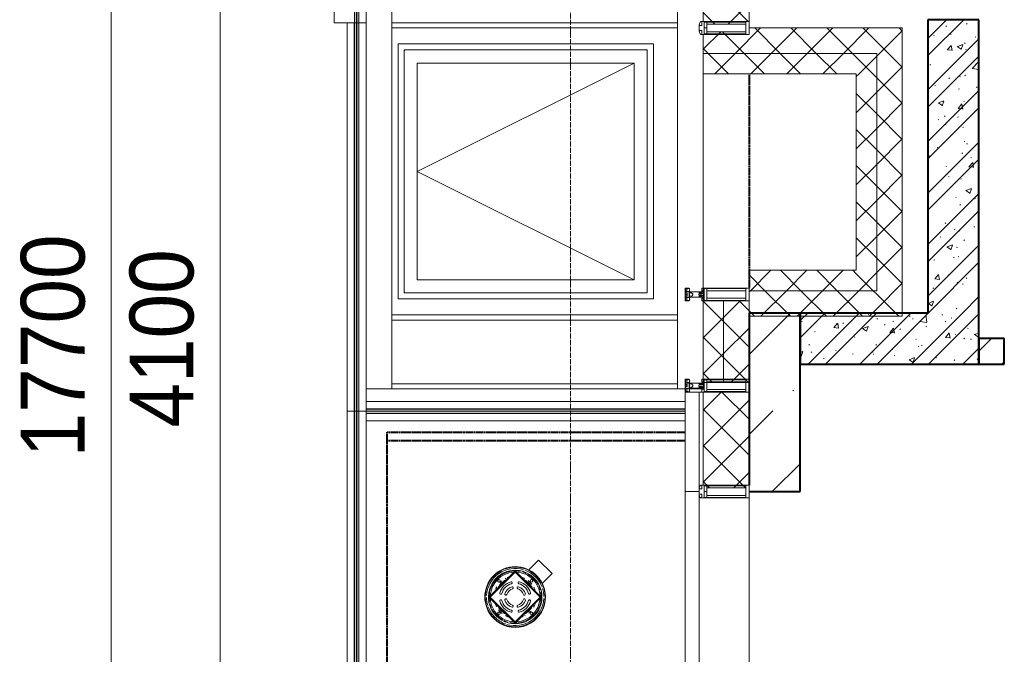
# Model space of a CAD drawing. Header units: millimetres. Extents: x -816133 to 919604, y 87941 to 147341.
# Tile 173 of 256: x 124628 to 128486, y 128545 to 131033. Entities that reach past the tile are written whole.
import ezdxf

# ---------------------------------------------------------------- set-up
doc = ezdxf.new("R2010")
doc.units = ezdxf.units.MM
for name, pattern in [('Линия сетки', [25, 20, -2.5, 0, -2.5]), ('Штрих_3_1_5_', [4.5, 3, -1.5]), ('Штриховая_ш3 п1_5', [4.5, 3, -1.5])]:
    doc.linetypes.add(name, pattern=pattern)
for name, color, linetype, lineweight in [('A-000-M_MASS', 7, 'Continuous', 18), ('A-010-D_DIM', 7, 'Continuous', 9), ('A-200-M_WALL', 7, 'Continuous', 18), ('A-200-M_WALL_EXT', 7, 'Continuous', 18), ('A-200-M_WALL_INT', 7, 'Continuous', 18), ('A-200-M_WALL_PAT', 7, 'Continuous', 40), ('A-214-M_CURT_WALL', 7, 'Continuous', 18), ('A-215-M_CURT_PANEL', 7, 'Continuous', 18), ('M-520-M_DRAINAGE_FW', 7, 'Continuous', 18), ('M-590-M_PIPEWORK', 7, 'Continuous', 18), ('S-280-M_STRUCT_FRAME', 7, 'Continuous', 18), ('Z-030-M_GRID', 7, 'Continuous', 9), ('Z-060-M_DETAIL', 7, 'Continuous', 18), ('Ограждение', 7, 'Continuous', 5), ('Поручни', 252, 'Continuous', 5), ('СС-011-ПОЖ-СИГНАЛИЗАЦИЯ', 1, 'Continuous', 30)]:
    doc.layers.add(name, color=color, linetype=linetype, lineweight=lineweight)
doc.layers.add('A-010-M_ROOM_SEPARATION', color=4, linetype='Штриховая_ш3 п1_5', lineweight=40, true_color=0x00ffff)
doc.styles.add('Arial_3', font='arial.ttf', dxfattribs={"width": 0.9, "height": 500})

# ---------------------------------------------------------------- blocks, each defined once
blk = doc.blocks.new('13эт')
at = {"layer": 'Ограждение', "lineweight": 5}
for points in [[(401249.4, 129497.4), (401257.4, 129497.4), (401257.4, 131378.4), (401249.4, 131378.4), (401249.4, 129684.5)], [(401258.4, 129497.4), (401266.4, 129497.4), (401266.4, 131378.4), (401258.4, 131378.4), (401258.4, 129684.5)], [(401257.4, 127844.4), (401257.4, 129497.4), (401249.4, 129497.4), (401249.4, 127844.4)], [(401266.4, 127844.4), (401266.4, 129497.4), (401258.4, 129497.4), (401258.4, 127844.4)], [(401295.4, 129498.4), (402545.6, 129498.4), (402545.6, 129506.4), (401295.4, 129506.4)], [(401295.4, 129489.4), (402545.6, 129489.4), (402545.6, 129497.4), (401295.4, 129497.4)]]:
    blk.add_hatch(color=9, dxfattribs=at).paths.add_polyline_path(points)
at = {"layer": 'A-000-M_MASS', "color": 9, "lineweight": 5}
for p, q in [((401420.6, 129937.9), (401420.6, 130937.9)), ((402420.6, 130937.9), (401420.6, 130937.9)), ((402420.6, 130937.9), (402420.6, 129937.9)), ((401444.4, 130914.2), (401444.4, 129961.6)), ((402396.9, 130914.2), (401444.4, 130914.2)), ((402396.9, 129961.6), (402396.9, 130914.2)), ((402345.7, 130862.9), (401495.6, 130437.9)), ((401495.6, 130862.9), (401495.6, 130012.9)), ((402345.7, 130862.9), (401495.6, 130862.9)), ((402345.7, 130012.9), (402345.7, 130862.9)), ((401495.6, 130437.9), (402345.7, 130012.9)), ((401495.6, 130012.9), (402345.7, 130012.9)), ((401444.4, 129961.6), (402396.9, 129961.6)), ((402420.6, 129937.9), (401420.6, 129937.9))]:
    blk.add_line(p, q, dxfattribs=at)
for points, knots in [([(401446.4, 130912.2), (401446.2, 130912.4), (401445.9, 130912.6), (401445.6, 130913), (401445.4, 130913.2), (401445.3, 130913.3), (401445.1, 130913.5), (401444.9, 130913.6), (401444.8, 130913.8), (401444.6, 130913.9), (401444.5, 130914.1), (401444.4, 130914.2), (401444.4, 130914.2), (401444.4, 130914.2)], [0, 0, 0, 0, 0.166667, 0.25, 0.333333, 0.375, 0.416667, 0.5, 0.583333, 0.666667, 0.75, 0.833333, 1, 1, 1, 1]), ([(402396.9, 130914.2), (402396.9, 130914.2), (402396.9, 130914.2), (402396.8, 130914.1), (402396.7, 130913.9), (402396.5, 130913.8), (402396.4, 130913.6), (402396.2, 130913.5), (402396, 130913.3), (402395.9, 130913.2), (402395.7, 130913), (402395.4, 130912.6), (402395.1, 130912.4), (402394.9, 130912.2)], [-1, -1, -1, -1, -0.833333, -0.75, -0.666667, -0.583333, -0.5, -0.416667, -0.375, -0.333333, -0.25, -0.166667, 0, 0, 0, 0]), ([(401446.4, 129963.6), (401446.2, 129963.5), (401445.9, 129963.2), (401445.6, 129962.9), (401445.4, 129962.7), (401445.3, 129962.5), (401445.1, 129962.4), (401444.9, 129962.2), (401444.8, 129962), (401444.6, 129961.9), (401444.5, 129961.8), (401444.4, 129961.7), (401444.4, 129961.6), (401444.4, 129961.6)], [0, 0, 0, 0, 0.166667, 0.25, 0.333333, 0.375, 0.416667, 0.5, 0.583333, 0.666667, 0.75, 0.833333, 1, 1, 1, 1]), ([(402394.9, 129963.6), (402395.1, 129963.5), (402395.4, 129963.2), (402395.7, 129962.9), (402395.9, 129962.7), (402396, 129962.5), (402396.2, 129962.4), (402396.4, 129962.2), (402396.5, 129962), (402396.7, 129961.9), (402396.8, 129961.8), (402396.9, 129961.7), (402396.9, 129961.6), (402396.9, 129961.6)], [0, 0, 0, 0, 0.166667, 0.25, 0.333333, 0.375, 0.416667, 0.5, 0.583333, 0.666667, 0.75, 0.833333, 1, 1, 1, 1])]:
    blk.add_open_spline(points, degree=3, knots=knots, dxfattribs=at)
at = {"layer": 'A-010-D_DIM', "color": 9, "lineweight": 15}
for p, q in [((400297, 120782.9), (400297, 138782.9)), ((400723.2, 127732.9), (400723.2, 131832.9))]:
    blk.add_line(p, q, dxfattribs=at)
at = {"layer": 'A-010-M_ROOM_SEPARATION', "color": 9, "linetype": 'Штрих_3_1_5_'}
for p, q in [((402795.4, 130820.4), (402795.4, 129980.4)), ((401377.9, 129415.4), (402545.4, 129415.4)), ((401377.9, 121215.4), (401377.9, 129415.4)), ((401377.9, 129382.9), (402545.4, 129382.9)), ((401377.9, 121215.4), (401377.9, 129382.9))]:
    blk.add_line(p, q, dxfattribs=at)
at = {"layer": 'A-200-M_WALL', "color": 9, "lineweight": 9}
for p, q in [((402795.6, 131025.4), (402795.6, 131545.4)), ((403295.6, 130900.4), (402615.6, 130900.4)), ((403295.6, 130900.4), (403295.6, 130820.4)), ((403295.6, 129970.4), (403295.6, 130820.4)), ((402795.6, 129970.4), (403215.6, 129970.4)), ((403295.6, 129970.4), (403215.6, 129970.4)), ((402795.6, 129930.4), (402615.6, 129930.4)), ((402695.6, 129610.4), (402695.6, 129930.4)), ((402795.6, 129610.4), (402795.6, 129930.4)), ((402615.6, 129610.4), (402795.6, 129610.4)), ((402545.4, 129572.9), (402545.4, 129182.9)), ((402795.4, 129572.9), (402545.4, 129572.9)), ((402600.4, 129196.9), (402600.4, 129572.9)), ((402615.4, 129207.9), (402615.4, 129572.9)), ((402795.4, 129207.9), (402795.4, 129572.9)), ((402545.4, 129182.9), (402600.4, 129182.9))]:
    blk.add_line(p, q, dxfattribs=at)
at = {"layer": 'A-200-M_WALL_EXT', "color": 9, "lineweight": 9}
for p, q in [((403395.6, 131000.4), (402795.6, 131000.4)), ((403395.6, 130900.4), (403395.6, 131000.4)), ((403395.6, 130820.4), (403395.6, 130900.4)), ((402615.6, 130820.4), (403215.6, 130820.4)), ((403215.6, 130820.4), (403215.6, 130050.4)), ((403395.6, 129870.4), (403395.6, 130820.4)), ((403215.6, 130050.4), (402795.6, 130050.4)), ((402795.6, 130050.4), (402795.6, 129870.4)), ((402795.6, 129870.4), (403215.6, 129870.4)), ((403215.6, 129870.4), (403295.6, 129870.4)), ((403295.6, 129870.4), (403395.6, 129870.4))]:
    blk.add_line(p, q, dxfattribs=at)
at = {"layer": 'A-200-M_WALL_EXT', "color": 9, "lineweight": 40}
for p, q in [((402995.2, 129882.9), (402795.2, 129882.9)), ((402795.2, 129882.9), (402795.2, 129207.9)), ((402995.2, 129182.9), (402995.2, 129882.9)), ((402795.4, 129182.9), (402995.2, 129182.9))]:
    blk.add_line(p, q, dxfattribs=at)
at = {"layer": 'A-200-M_WALL_INT', "color": 9, "lineweight": 5}
for p, q in [((401170.6, 131270.4), (401170.6, 131020.4)), ((401295.4, 131020.4), (401170.6, 131020.4)), ((402515.6, 131020.4), (401395.4, 131020.4)), ((401395.4, 131020.4), (402515.6, 131020.4)), ((402515.6, 131000.4), (401395.4, 131000.4)), ((401395.4, 129875.4), (402515.6, 129875.4)), ((401395.4, 129855.4), (402515.6, 129855.4)), ((402515.6, 129855.4), (401395.4, 129855.4)), ((401395.4, 129605.4), (402515.6, 129605.4)), ((402515.6, 129605.4), (401395.4, 129605.4)), ((402515.6, 129585.4), (401395.4, 129585.4))]:
    blk.add_line(p, q, dxfattribs=at)
at = {"layer": 'A-200-M_WALL_INT', "color": 9, "lineweight": 40}
for p, q in [((403695.4, 131032.9), (403495.4, 131032.9)), ((403495.4, 131032.9), (403495.4, 129882.9)), ((403695.4, 129882.9), (403695.4, 131032.9)), ((403495.4, 129882.9), (402995.2, 129882.9)), ((402995.2, 129882.9), (402995.2, 129682.9)), ((403695.4, 129682.9), (403695.4, 129882.9)), ((403795.4, 129782.9), (403695.4, 129782.9)), ((403695.4, 129782.9), (403695.4, 129682.9)), ((403795.4, 129682.9), (403795.4, 129782.9)), ((402995.2, 129682.9), (403695.4, 129682.9)), ((403695.4, 129682.9), (403795.4, 129682.9))]:
    blk.add_line(p, q, dxfattribs=at)
at = {"layer": 'A-200-M_WALL_PAT', "color": 9, "linetype": 'Continuous', "lineweight": 5}
for p, q in [((402792.4, 131025.4), (402615.6, 131202.2)), ((402714.2, 131015.3), (402795.6, 131096.8)), ((402661.1, 131015.3), (402615.6, 131060.8)), ((402740.7, 130900.4), (402840.7, 131000.4)), ((402917.4, 130900.4), (402817.4, 131000.4)), ((402882.2, 130900.4), (402982.2, 131000.4)), ((403058.8, 130900.4), (402958.8, 131000.4)), ((403023.6, 130900.4), (403123.6, 131000.4)), ((403200.3, 130900.4), (403100.3, 131000.4)), ((403165, 130900.4), (403265, 131000.4)), ((403341.7, 130900.4), (403241.7, 131000.4)), ((403395.6, 130987.9), (403383.1, 131000.4)), ((402615.6, 130916.8), (402684.4, 130985.5)), ((402776, 130900.4), (402690.9, 130985.5)), ((403306.4, 130900.4), (403395.6, 130989.6)), ((402634.6, 130900.4), (402615.6, 130919.4)), ((402714.6, 130820.4), (402634.6, 130900.4)), ((402660.7, 130820.4), (402740.7, 130900.4)), ((402856, 130820.4), (402776, 130900.4)), ((402802.2, 130820.4), (402882.2, 130900.4)), ((402997.4, 130820.4), (402917.4, 130900.4)), ((402943.6, 130820.4), (403023.6, 130900.4)), ((403138.8, 130820.4), (403058.8, 130900.4)), ((403085, 130820.4), (403165, 130900.4)), ((403280.3, 130820.4), (403200.3, 130900.4)), ((403226.4, 130820.4), (403295.6, 130889.6)), ((403295.6, 130889.6), (403306.4, 130900.4)), ((403395.6, 130846.5), (403341.7, 130900.4)), ((403295.6, 130748.2), (403395.6, 130848.2)), ((403215.6, 130809.6), (403226.4, 130820.4)), ((403295.6, 130805.1), (403280.3, 130820.4)), ((403395.6, 130705.1), (403295.6, 130805.1)), ((403215.6, 130668.2), (403295.6, 130748.2)), ((403295.6, 130663.6), (403215.6, 130743.6)), ((403295.6, 130606.8), (403395.6, 130706.8)), ((403395.6, 130563.6), (403295.6, 130663.6)), ((403215.6, 130526.8), (403295.6, 130606.8)), ((403295.6, 130522.2), (403215.6, 130602.2)), ((403295.6, 130465.4), (403395.6, 130565.4)), ((403395.6, 130422.2), (403295.6, 130522.2)), ((403215.6, 130385.4), (403295.6, 130465.4)), ((403295.6, 130380.8), (403215.6, 130460.8)), ((403295.6, 130324), (403395.6, 130424)), ((403395.6, 130280.8), (403295.6, 130380.8)), ((403215.6, 130244), (403295.6, 130324)), ((403295.6, 130239.4), (403215.6, 130319.4)), ((403295.6, 130182.5), (403395.6, 130282.5)), ((403395.6, 130139.4), (403295.6, 130239.4)), ((403215.6, 130102.5), (403295.6, 130182.5)), ((403295.6, 130098), (403215.6, 130178)), ((403295.6, 130041.1), (403395.6, 130141.1)), ((403395.6, 129998), (403295.6, 130098)), ((402800.7, 129970.4), (402880.7, 130050.4)), ((402998.9, 129970.4), (402918.9, 130050.4)), ((402942.1, 129970.4), (403022.1, 130050.4)), ((403140.3, 129970.4), (403060.3, 130050.4)), ((403083.5, 129970.4), (403163.5, 130050.4)), ((403215.6, 130036.5), (403201.7, 130050.4)), ((403281.7, 129970.4), (403215.6, 130036.5)), ((403225, 129970.4), (403295.6, 130041.1)), ((402857.5, 129970.4), (402795.6, 130032.3)), ((403295.6, 129899.7), (403395.6, 129999.7)), ((402795.6, 129965.4), (402800.7, 129970.4)), ((402842.1, 129870.4), (402942.1, 129970.4)), ((402957.5, 129870.4), (402857.5, 129970.4)), ((402983.5, 129870.4), (403083.5, 129970.4)), ((403098.9, 129870.4), (402998.9, 129970.4)), ((403125, 129870.4), (403225, 129970.4)), ((403240.3, 129870.4), (403140.3, 129970.4)), ((403295.6, 129956.5), (403281.7, 129970.4)), ((403381.7, 129870.4), (403295.6, 129956.5)), ((402615.6, 129926.8), (402619.3, 129930.4)), ((402695.6, 129849.4), (402615.6, 129929.4)), ((402695.6, 129865.4), (402760.7, 129930.4)), ((402795.6, 129890.9), (402756.1, 129930.4)), ((402816.1, 129870.4), (402795.6, 129890.9)), ((403266.4, 129870.4), (403295.6, 129899.7)), ((402615.6, 129785.4), (402695.6, 129865.4)), ((402795.6, 129749.4), (402695.6, 129849.4)), ((402695.6, 129724), (402795.6, 129824)), ((402695.6, 129708), (402615.6, 129788)), ((402615.6, 129644), (402695.6, 129724)), ((402793.2, 129610.4), (402695.6, 129708)), ((402723.5, 129610.4), (402795.6, 129682.5)), ((402651.8, 129610.4), (402615.6, 129646.6)), ((402615.4, 129502.3), (402686, 129572.9)), ((402795.4, 129466.8), (402689.3, 129572.9)), ((402615.4, 129360.9), (402795.4, 129540.9)), ((402795.4, 129325.4), (402615.4, 129505.4)), ((402615.4, 129219.5), (402795.4, 129399.5)), ((402781.6, 129197.8), (402615.4, 129364)), ((402735.2, 129197.8), (402795.4, 129258)), ((402640.1, 129197.8), (402615.4, 129222.6))]:
    blk.add_line(p, q, dxfattribs=at)
at = {"layer": 'A-200-M_WALL_PAT', "color": 9, "linetype": 'Continuous', "lineweight": 9}
for p, q in [((403495.4, 130959.3), (403569, 131032.9)), ((403495.4, 130892), (403636.4, 131032.9)), ((403495.4, 130997.8), (403496.3, 130998.5)), ((403566.1, 131008.6), (403568.6, 131006.3)), ((403647.6, 131015.9), (403650.3, 131018)), ((403518.3, 130972.8), (403521.1, 130971)), ((403584.3, 130976.3), (403587.6, 130976.7)), ((403681, 130966), (403683.8, 130964.2)), ((403495.4, 130757.3), (403695.4, 130957.3)), ((403572.2, 130914.4), (403586.9, 130931.9)), ((403590.5, 130912), (403587, 130931.1)), ((403611.3, 130927.7), (403626.5, 130917.5)), ((403611.4, 130927.5), (403632.7, 130935.7)), ((403626.7, 130916.5), (403632.8, 130934.9)), ((403639.2, 130941.7), (403641.6, 130939.4)), ((403495.4, 130689.9), (403695.4, 130889.9)), ((403572.1, 130914.4), (403590.3, 130912.9)), ((403643.9, 130914.5), (403646.5, 130916.5)), ((403504.1, 130856), (403507.4, 130856.5)), ((403669.2, 130841.7), (403692.9, 130866.4)), ((403695.4, 130843.4), (403692.6, 130867.3)), ((403577.8, 130804.5), (403580.3, 130802.2)), ((403621.6, 130810.2), (403624.4, 130808.4)), ((403640.2, 130813), (403642.8, 130815)), ((403669.1, 130841.8), (403695.4, 130837.7)), ((403523.2, 130776.1), (403526, 130774.3)), ((403685.9, 130769.3), (403688.7, 130767.5)), ((403692.7, 130771.2), (403695.4, 130771.6)), ((403495.4, 130555.2), (403695.4, 130755.2)), ((403616.2, 130761.1), (403619.5, 130761.6)), ((403537.1, 130706.7), (403552.3, 130696.4)), ((403537.2, 130706.5), (403558.6, 130714.7)), ((403552.5, 130695.5), (403558.7, 130713.9)), ((403614.5, 130685.2), (403629.2, 130702.7)), ((403632.8, 130682.7), (403629.3, 130701.8)), ((403636.5, 130711.5), (403639.1, 130713.6)), ((403495.4, 130487.8), (403695.4, 130687.8)), ((403561, 130655.3), (403563.8, 130653.5)), ((403612.5, 130651), (403615.8, 130651.4)), ((403614.4, 130685.2), (403632.6, 130683.6)), ((403536, 130640.9), (403539.3, 130641.4)), ((403565.2, 130622.6), (403567.7, 130620.3)), ((403632.8, 130610.1), (403635.4, 130612.1)), ((403495.4, 130353.1), (403695.4, 130553.1)), ((403638.3, 130555.7), (403640.7, 130553.4)), ((403647.8, 130546), (403651.1, 130546.4)), ((403501.6, 130499.5), (403504.4, 130497.7)), ((403532.3, 130530.8), (403535.6, 130531.2)), ((403629.1, 130508.6), (403631.7, 130510.6)), ((403495.4, 130285.8), (403695.4, 130485.8)), ((403565.9, 130458.6), (403568.7, 130456.8)), ((403656.8, 130455.9), (403671.5, 130473.4)), ((403664.3, 130492.7), (403667.2, 130490.9)), ((403675.1, 130453.4), (403671.6, 130472.5)), ((403567.6, 130425.8), (403570.9, 130426.2)), ((403656.7, 130455.9), (403674.9, 130454.3)), ((403576.9, 130418.5), (403579.4, 130416.2)), ((403625.4, 130407.1), (403628, 130409.2)), ((403495.4, 130151.1), (403695.4, 130351.1)), ((403644.9, 130362.9), (403660.1, 130352.7)), ((403645, 130362.8), (403666.4, 130371)), ((403660.3, 130351.7), (403666.5, 130370.1)), ((403603.7, 130337.7), (403606.5, 130335.9)), ((403621.6, 130305.7), (403624.3, 130307.7)), ((403679.7, 130330.9), (403683, 130331.3)), ((403495.4, 130083.7), (403695.4, 130283.7)), ((403498.8, 130243.3), (403495.4, 130261.5)), ((403495.4, 130244.5), (403498.5, 130244.2)), ((403564.3, 130236.6), (403566.8, 130234.4)), ((403599.5, 130210.6), (403602.8, 130211.1)), ((403617.9, 130204.2), (403620.6, 130206.2)), ((403676, 130220.7), (403679.3, 130221.2)), ((403495.4, 129949), (403695.4, 130149)), ((403544.3, 130182), (403547.2, 130180.2)), ((403570.9, 130141.7), (403592.2, 130149.9)), ((403586.1, 130130.7), (403592.3, 130149.1)), ((403637.4, 130169.7), (403639.9, 130167.5)), ((403570.7, 130141.9), (403585.9, 130131.7)), ((403608.6, 130141), (403611.4, 130139.2)), ((403496.7, 129882.9), (403695.4, 130081.7)), ((403519.3, 130090.4), (403522.6, 130090.9)), ((403595.8, 130100.5), (403599.2, 130100.9)), ((403614.2, 130102.7), (403616.9, 130104.8)), ((403522.8, 130016.5), (403537.5, 130034)), ((403541.1, 130014), (403537.5, 130033.1)), ((403522.6, 130016.5), (403540.8, 130014.9)), ((403576, 130032.5), (403578.5, 130030.3)), ((403610.5, 130001.3), (403613.2, 130003.3)), ((403631.1, 129995.5), (403634.4, 129995.9)), ((403646.4, 130020.2), (403649.2, 130018.4)), ((403515.6, 129980.3), (403519, 129980.7)), ((403496.6, 129920.9), (403511.7, 129910.6)), ((403496.7, 129920.7), (403518, 129928.9)), ((403511.9, 129909.7), (403518.1, 129928.1)), ((403631.4, 129882.9), (403695.4, 129947)), ((402795.2, 129720.3), (402957.8, 129882.9)), ((402995.2, 129852.9), (403025.2, 129882.9)), ((402995.2, 129785.6), (403092.6, 129882.9)), ((403027.3, 129682.9), (403227.3, 129882.9)), ((403094.6, 129682.9), (403294.6, 129882.9)), ((403229.3, 129682.9), (403429.3, 129882.9)), ((403296.7, 129682.9), (403496.7, 129882.9)), ((403431.4, 129682.9), (403631.4, 129882.9)), ((403452.9, 129880.3), (403455.5, 129882.3)), ((403498.7, 129682.9), (403695.4, 129879.6)), ((403606.8, 129899.8), (403609.5, 129901.8)), ((403000.5, 129851), (403003.3, 129849.2)), ((403127.8, 129825.5), (403142.5, 129843)), ((403146.1, 129823), (403142.6, 129842.1)), ((403163.2, 129844.1), (403166, 129842.3)), ((403261.6, 129878.2), (403264.5, 129876.4)), ((403296.4, 129858.8), (403299, 129860.9)), ((403358.9, 129850), (403362.3, 129850.4)), ((403424.3, 129871.3), (403427.2, 129869.5)), ((403435.5, 129860.1), (403438.8, 129860.5)), ((403465.1, 129850.1), (403488.8, 129874.8)), ((403465.1, 129850.2), (403492.2, 129846)), ((403491.9, 129846.7), (403488.6, 129875.7)), ((403550.9, 129875.3), (403554.2, 129875.7)), ((403563.4, 129850.7), (403565.9, 129848.4)), ((403587, 129864.4), (403589.9, 129862.6)), ((403051.2, 129809.5), (403054.5, 129809.9)), ((403127.7, 129825.5), (403145.9, 129823.9)), ((403138.1, 129836), (403140.7, 129838)), ((403166.7, 129824.7), (403170, 129825.1)), ((403240.5, 129822.6), (403255.6, 129812.3)), ((403240.6, 129822.4), (403261.9, 129830.6)), ((403255.8, 129811.4), (403262, 129829.8)), ((403325.9, 129837.2), (403328.7, 129835.4)), ((403346.3, 129806.4), (403364.5, 129804.8)), ((403346.4, 129806.3), (403361.1, 129823.9)), ((403364.7, 129803.9), (403361.2, 129823)), ((403385.7, 129820.2), (403388.2, 129817.9)), ((403488.6, 129830.3), (403491.4, 129828.5)), ((403565.1, 129787.2), (403579.8, 129804.7)), ((403583.3, 129784.7), (403579.8, 129803.9)), ((403651.3, 129823.5), (403654.1, 129821.7)), ((403678.6, 129798), (403695.4, 129804.4)), ((403207.9, 129789.7), (403210.4, 129787.4)), ((403449.2, 129778.8), (403451.8, 129780.9)), ((403564.9, 129787.2), (403583.1, 129785.6)), ((403603.1, 129798.3), (403605.8, 129800.4)), ((403636.5, 129783.8), (403639, 129781.5)), ((403663, 129780.4), (403666.3, 129780.8)), ((403678.5, 129798.2), (403693.7, 129787.9)), ((403693.9, 129786.9), (403695.4, 129791.5)), ((403695.4, 129733.8), (403744.6, 129782.9)), ((402995.2, 129728.2), (403005.8, 129732.3)), ((402999.7, 129713), (403005.9, 129731.5)), ((403030.2, 129759.1), (403032.7, 129756.9)), ((403038.3, 129730.1), (403041.1, 129728.3)), ((403134.4, 129734.5), (403137, 129736.5)), ((403278.7, 129729.8), (403282.1, 129730.2)), ((403292.7, 129757.4), (403295.3, 129759.4)), ((403355.3, 129739.9), (403358.6, 129740.3)), ((403458.7, 129753.2), (403461.2, 129751)), ((403470.7, 129755), (403474, 129755.5)), ((403633.4, 129682.9), (403695.4, 129744.9)), ((402995.2, 129717), (402999.5, 129714)), ((403086.5, 129704.5), (403089.8, 129704.9)), ((403103.2, 129692.2), (403105.7, 129690)), ((403201, 129723.2), (403203.8, 129721.4)), ((403281, 129722.7), (403283.4, 129720.5)), ((403363.7, 129716.4), (403366.5, 129714.6)), ((403422.4, 129699.8), (403437.6, 129689.6)), ((403422.5, 129699.7), (403443.9, 129707.9)), ((403437.8, 129688.6), (403444, 129707.1)), ((403526.4, 129709.5), (403529.2, 129707.7)), ((403599.4, 129696.9), (403602.1, 129698.9)), ((403689.1, 129702.6), (403691.9, 129700.8)), ((403786, 129682.9), (403795.4, 129692.4)), ((402966.8, 129577.6), (402969.2, 129579.9)), ((402795.3, 129406.1), (402888.2, 129499)), ((402886.5, 129182.9), (402995.2, 129291.6))]:
    blk.add_line(p, q, dxfattribs=at)
at = {"layer": 'A-214-M_CURT_WALL', "color": 9, "lineweight": 5, "extrusion": (0, 0, -1)}
for p, q in [((402782.9, 131025.4), (402619.2, 131025.4)), ((402619.2, 130975.4), (402782.9, 130975.4)), ((402795.6, 129980.4), (402615.6, 129980.4)), ((402795.6, 129930.4), (402795.6, 129980.4)), ((402615.6, 129930.4), (402795.6, 129930.4))]:
    blk.add_line(p, q, dxfattribs=at)
at = {"layer": 'A-214-M_CURT_WALL', "color": 9, "lineweight": 5}
for p, q in [((402545.4, 129572.9), (402545.4, 129585.4)), ((402795.4, 127982.9), (402795.4, 129157.9))]:
    blk.add_line(p, q, dxfattribs=at)
at = {"layer": 'A-215-M_CURT_PANEL', "color": 9, "lineweight": 5}
for p, q in [((402545.4, 129182.9), (402545.4, 128007.9)), ((402600.4, 129182.9), (402545.4, 129182.9)), ((402600.4, 128007.9), (402600.4, 129168.9))]:
    blk.add_line(p, q, dxfattribs=at)
at = {"layer": 'M-520-M_DRAINAGE_FW', "color": 9, "lineweight": 5}
for p, q in [((401971, 128914.4), (401932.3, 128875.7)), ((402024, 128861.4), (401971, 128914.4)), ((401776.5, 128769.4), (401879.1, 128872)), ((401879.1, 128868.4), (401780.1, 128769.4)), ((401879.1, 128867), (401781.5, 128769.4)), ((401879.1, 128872), (401981.6, 128769.4)), ((401978.1, 128769.4), (401879.1, 128868.4)), ((401976.7, 128769.4), (401879.1, 128867)), ((401985.4, 128822.7), (402024, 128861.4)), ((401879.1, 128666.9), (401776.5, 128769.4)), ((401780.1, 128769.4), (401879.1, 128670.4)), ((401781.5, 128769.4), (401879.1, 128671.9)), ((401978.1, 128769.4), (401879.1, 128670.4)), ((401879.1, 128666.9), (401981.6, 128769.4)), ((401879.1, 128671.9), (401976.7, 128769.4))]:
    blk.add_line(p, q, dxfattribs=at)
for radius, start, end in [(119, 45, 225), (117.2, 45, 225), (112.2, 72.8643, 176.9506), (105, 117.6022, 225), (102.3, 90.9057, 179.127), (97.7, 93.8824, 176.1176), (119, 225, 45), (117.2, 225, 45), (105, 225, 45), (105, 45, 117), (82.3, 116.2475, 118.8096), (82.3, 108.0427, 112.5), (102.3, 78.8527, 89.3336), (97.7, 45, 86.8126), (82.3, 62.3173, 71.9573), (102.3, 65, 73.6463), (112.2, 45, 70.0863), (102.3, 45, 61.0838), (97.7, 3.1874, 45), (102.3, 28.9162, 45), (112.2, 19.9137, 45), (82.3, 151.1904, 157.5), (76.7, 118.9956, 151.0044), (82.3, 130.2628, 137.2568), (73, 132.9729, 137.0271), (72.9, 135, 136.6217), (72.9, 133.3783, 135), (76.7, 45, 61.0044), (73, 45, 47.0271), (72.9, 43.3783, 46.6217), (82.3, 45, 51.2742), (73, 42.9729, 45), (76.7, 28.9956, 45), (82.3, 38.1044, 45), (82.3, 18.0427, 27.6827), (102.3, 16.3537, 25), (112.2, 1.2531, 17.1357), (112.2, 181.2531, 197.1357), (102.3, 180.6664, 191.1473), (97.7, 183.1874, 225), (82.3, 160.3016, 161.9573), (112.2, 252.8643, 356.9506), (102.3, 270.873, 359.0943), (97.7, 273.8824, 356.1176), (102.3, 0.6896, 11.1473), (112.2, 199.9137, 225), (102.3, 196.3537, 205), (82.3, 198.0427, 207.6827), (76.7, 208.9956, 225), (76.7, 298.9956, 331.0044), (82.3, 331.1904, 337.5), (82.3, 340.3016, 341.9573), (102.3, 208.9162, 225), (112.2, 225, 250.0863), (102.3, 225, 241.0838), (97.7, 225, 266.8126), (82.3, 218.1044, 225), (82.3, 225, 231.8956), (76.7, 225, 241.0044), (73, 222.9729, 225), (72.9, 223.3783, 226.6217), (73, 225, 227.0271), (82.3, 242.3173, 251.9573), (82.3, 288.0427, 292.5), (82.3, 296.9382, 298.8096), (73, 312.9729, 317.0271), (72.9, 313.3783, 315), (72.9, 315, 316.6217), (82.3, 310.2628, 317.5481), (102.3, 245, 253.6463), (102.3, 258.8527, 269.3104)]:
    blk.add_arc((401879.1, 128769.4), radius, start, end, dxfattribs=at)
at = {"layer": 'M-590-M_PIPEWORK', "color": 9, "lineweight": 5}
for centre in [(401815.4, 128833.1), (401942.7, 128833.1), (401815.4, 128705.8), (401942.7, 128705.8)]:
    blk.add_circle(centre, 4.99, dxfattribs=at)
for centre, radius, start, end in [((401879.1, 128769.4), 62, 105.0367, 164.9633), ((401879.1, 128769.4), 54, 105.0367, 164.9633), ((401879.1, 128769.4), 42, 107.1245, 162.8755), ((401879.1, 128769.4), 34, 107.1245, 162.8755), ((401864, 128825.5), 4, 285.0367, 105.0367), ((401867.9, 128805.8), 4, 287.1245, 107.1245), ((401890.3, 128805.8), 4, 72.8755, 252.8755), ((401879.1, 128769.4), 34, 17.1245, 72.8755), ((401894.1, 128825.5), 4, 74.9633, 254.9633), ((401879.1, 128769.4), 42, 17.1245, 72.8755), ((401879.1, 128769.4), 54, 15.0367, 74.9633), ((401879.1, 128769.4), 62, 15.0367, 74.9633), ((401823.1, 128784.5), 4, 164.9633, 344.9633), ((401842.8, 128780.6), 4, 162.8755, 342.8755), ((401842.8, 128758.3), 4, 17.1245, 197.1245), ((401915.4, 128780.6), 4, 197.1245, 17.1245), ((401915.4, 128758.3), 4, 342.8755, 162.8755), ((401935.1, 128784.5), 4, 195.0367, 15.0367), ((401823.1, 128754.4), 4, 15.0367, 195.0367), ((401879.1, 128769.4), 62, 195.0367, 254.9633), ((401879.1, 128769.4), 54, 195.0367, 254.9633), ((401879.1, 128769.4), 42, 197.1245, 252.8755), ((401879.1, 128769.4), 34, 197.1245, 252.8755), ((401867.9, 128733.1), 4, 252.8755, 72.8755), ((401890.3, 128733.1), 4, 107.1245, 287.1245), ((401879.1, 128769.4), 34, 287.1245, 342.8755), ((401879.1, 128769.4), 42, 287.1245, 342.8755), ((401879.1, 128769.4), 54, 285.0367, 344.9633), ((401879.1, 128769.4), 62, 285.0367, 344.9633), ((401935.1, 128754.4), 4, 344.9633, 164.9633), ((401864, 128713.4), 4, 254.9633, 74.9633), ((401894.1, 128713.4), 4, 105.0367, 285.0367)]:
    blk.add_arc(centre, radius, start, end, dxfattribs=at)
at = {"layer": 'S-280-M_STRUCT_FRAME', "color": 9, "lineweight": 5}
for p, q in [((401295.4, 129585.4), (401295.4, 131270.4)), ((401395.4, 131270.4), (401395.4, 129585.4)), ((402515.6, 129585.4), (402515.6, 131270.4)), ((402615.6, 131270.4), (402615.6, 131025.4)), ((402615.6, 130975.4), (402615.6, 129585.4)), ((401395.4, 129585.4), (401295.4, 129585.4)), ((402615.6, 129585.4), (402515.6, 129585.4))]:
    blk.add_line(p, q, dxfattribs=at)
at = {"layer": 'Z-030-M_GRID', "color": 9, "linetype": 'Линия сетки'}
blk.add_line((402095.4, 117558.7), (402095.4, 138582.9), dxfattribs=at)
at = {"layer": 'Z-060-M_DETAIL', "color": 9, "lineweight": 5}
for p, q in [((402600.6, 131010.4), (402600.6, 131014.4)), ((402600.6, 131014.4), (402600.6, 131010.4)), ((402600.6, 131010.4), (402610.9, 131010.4)), ((402600.6, 131010.4), (402600.6, 131000.4)), ((402610.9, 131010.4), (402600.6, 131010.4)), ((402600.6, 131010.4), (402610.9, 131010.4)), ((402600.6, 131000.4), (402600.6, 131010.4)), ((402600.6, 131000.4), (402600.6, 130990.4)), ((402600.6, 131000.4), (402600.6, 130990.4)), ((402610.9, 131025.4), (402605.9, 131025.4)), ((402610.9, 131025.4), (402605.9, 131025.4)), ((402610.9, 131010.4), (402610.9, 131025.4)), ((402619.2, 131025.4), (402610.9, 131025.4)), ((402610.9, 131025.4), (402610.9, 131010.4)), ((402610.9, 131010.4), (402610.9, 131025.4)), ((402610.9, 131025.4), (402795.6, 131025.4)), ((402619.2, 131023.4), (402619.2, 131000.4)), ((402629.6, 131023.4), (402619.2, 131023.4)), ((402619.2, 131000.4), (402619.2, 131023.4)), ((402619.2, 131000.9), (402619.2, 131023.4)), ((402782.9, 131023.4), (402619.2, 131023.4)), ((402629.6, 131000.4), (402619.2, 131000.4)), ((402619.2, 131000.4), (402619.2, 130977.4)), ((402619.2, 130977.4), (402619.2, 131000.4)), ((402619.2, 131000.4), (402629.6, 131000.4)), ((402619.2, 130999.9), (402619.2, 130977.4)), ((402629.6, 131000.4), (402629.6, 131023.4)), ((402629.6, 131000.4), (402629.6, 131023.4)), ((402782.9, 131015.3), (402629.6, 131015.3)), ((402629.6, 131015.3), (402629.6, 131000.4)), ((402629.6, 131015.3), (402782.9, 131015.3)), ((402629.6, 131000.4), (402629.6, 130985.5)), ((402629.6, 130977.4), (402629.6, 131000.4)), ((402629.6, 131000.4), (402629.6, 130977.4)), ((402795.6, 131025.4), (402782.9, 131025.4)), ((402782.9, 131023.4), (402782.9, 131000.4)), ((402782.9, 131023.4), (402782.9, 131000.4)), ((402782.9, 131000.4), (402782.9, 131015.3)), ((402782.9, 130985.5), (402782.9, 131000.4)), ((402782.9, 131000.4), (402782.9, 130977.4)), ((402782.9, 130977.4), (402782.9, 131000.4)), ((402795.6, 131000.4), (402795.6, 131025.4)), ((402795.6, 131025.4), (402795.6, 131000.4)), ((402795.6, 130975.4), (402795.6, 131000.4)), ((402795.6, 130975.4), (402795.6, 131000.4)), ((402600.6, 130990.4), (402600.6, 130986.4)), ((402610.9, 130990.4), (402600.6, 130990.4)), ((402600.6, 130990.4), (402600.6, 130986.4)), ((402600.6, 130990.4), (402610.9, 130990.4)), ((402600.6, 130990.4), (402610.9, 130990.4)), ((402610.9, 130975.4), (402605.9, 130975.4)), ((402605.9, 130975.4), (402610.9, 130975.4)), ((402610.9, 130975.4), (402610.9, 130990.4)), ((402610.9, 130990.4), (402610.9, 130975.4)), ((402610.9, 130990.4), (402610.9, 130975.4)), ((402610.9, 130975.4), (402619.2, 130975.4)), ((402610.9, 130975.4), (402795.6, 130975.4)), ((402619.2, 130977.4), (402629.6, 130977.4)), ((402782.9, 130977.4), (402619.2, 130977.4)), ((402629.6, 130985.5), (402782.9, 130985.5)), ((402629.6, 130985.5), (402782.9, 130985.5)), ((402782.9, 130975.4), (402795.6, 130975.4)), ((402545.6, 129980.4), (402559.9, 129980.4)), ((402545.6, 129980.4), (402545.6, 129955.4)), ((402546.9, 129979.1), (402555.5, 129979.1)), ((402546.9, 129979.1), (402546.9, 129967.2)), ((402546.9, 129967.2), (402552.5, 129967.2)), ((402547.1, 129960.2), (402547.1, 129965.9)), ((402547.1, 129965.9), (402556.9, 129965.9)), ((402547.1, 129960.2), (402553.6, 129960.2)), ((402550.1, 129976.7), (402550.1, 129977.9)), ((402553.6, 129977.9), (402550.1, 129977.9)), ((402550.1, 129976.7), (402552.1, 129976.7)), ((402550.1, 129968.6), (402550.1, 129969.6)), ((402552.1, 129969.6), (402550.1, 129969.6)), ((402550.1, 129968.6), (402552.9, 129967.6)), ((402552.1, 129976.7), (402552.1, 129969.6)), ((402553.3, 129968.1), (402552.5, 129967.2)), ((402553.3, 129968.1), (402557, 129966.8)), ((402555.8, 129978.7), (402553.6, 129977.9)), ((402553.6, 129955.4), (402553.6, 129960.2)), ((402554.7, 129967.6), (402560.4, 129967.6)), ((402556.2, 129977.9), (402555.5, 129979.1)), ((402556.2, 129977.9), (402560.2, 129979.3)), ((402556.9, 129965.9), (402557, 129966.7)), ((402560.2, 129979.3), (402559.9, 129980.4)), ((402562.6, 129979.3), (402560.2, 129979.3)), ((402560.4, 129967.6), (402560.4, 129955.4)), ((402561.7, 129977.7), (402561.7, 129976.8)), ((402562.6, 129977.7), (402561.7, 129977.7)), ((402563.3, 129974.4), (402561.7, 129976.8)), ((402562.2, 129973.8), (402563.3, 129974.4)), ((402562.2, 129962.8), (402562.2, 129973.8)), ((402563.6, 129962.8), (402562.2, 129962.8)), ((402563.6, 129958.1), (402562.5, 129958.1)), ((402562.5, 129958.1), (402562.5, 129955.4)), ((402562.6, 129977.7), (402562.6, 129979.3)), ((402598.6, 129965.4), (402562.6, 129965.4)), ((402562.6, 129965.4), (402562.6, 129962.9)), ((402562.6, 129962.9), (402564.1, 129962.9)), ((402563.6, 129958.1), (402563.6, 129962.8)), ((402564.1, 129962.9), (402564.1, 129963.9)), ((402564.1, 129963.9), (402568.6, 129963.9)), ((402568.6, 129963.9), (402575.6, 129956.9)), ((402575.6, 129956.9), (402575.6, 129955.4)), ((402598.6, 129965.4), (402616.9, 129965.4)), ((402598.6, 129964.1), (402598.6, 129965.4)), ((402598.6, 129964.1), (402600.3, 129962.5)), ((402598.6, 129956.7), (402600.3, 129958.4)), ((402598.6, 129955.4), (402598.6, 129956.7)), ((402610.9, 129962.5), (402600.3, 129962.5)), ((402610.7, 129958.4), (402600.3, 129958.4)), ((402612.9, 129959.6), (402610.7, 129958.4)), ((402610.9, 129969.4), (402610.9, 129980.4)), ((402610.9, 129980.4), (402795.6, 129980.4)), ((402616.9, 129969.4), (402610.9, 129969.4)), ((402610.9, 129962.5), (402612.9, 129961.3)), ((402612.9, 129959.6), (402612.9, 129961.3)), ((402616.9, 129965.4), (402616.9, 129969.4)), ((402619.2, 129955.9), (402619.2, 129978.4)), ((402782.9, 129978.4), (402619.2, 129978.4)), ((402629.6, 129955.4), (402629.6, 129978.4)), ((402629.6, 129970.3), (402782.9, 129970.3)), ((402782.9, 129978.4), (402782.9, 129955.4)), ((402795.6, 129980.4), (402795.6, 129955.4)), ((402545.6, 129930.4), (402545.6, 129955.4)), ((402545.6, 129955.4), (402553.6, 129955.4)), ((402545.6, 129955.4), (402553.6, 129955.4)), ((402545.6, 129930.4), (402559.9, 129930.4)), ((402546.9, 129931.7), (402546.9, 129943.6)), ((402546.9, 129943.6), (402552.5, 129943.6)), ((402546.9, 129931.7), (402555.5, 129931.7)), ((402547.1, 129950.6), (402547.1, 129944.9)), ((402547.1, 129950.6), (402553.6, 129950.6)), ((402547.1, 129944.9), (402556.9, 129944.9)), ((402550.1, 129942.3), (402552.9, 129943.2)), ((402550.1, 129942.3), (402550.1, 129941.2)), ((402552.1, 129941.2), (402550.1, 129941.2)), ((402550.1, 129934.1), (402550.1, 129932.9)), ((402550.1, 129934.1), (402552.1, 129934.1)), ((402553.6, 129932.9), (402550.1, 129932.9)), ((402552.1, 129934.1), (402552.1, 129941.2)), ((402553.3, 129942.7), (402552.5, 129943.6)), ((402553.3, 129942.7), (402557, 129944.1)), ((402553.6, 129955.4), (402553.6, 129950.6)), ((402555.8, 129932.2), (402553.6, 129932.9)), ((402554.7, 129943.2), (402560.4, 129943.2)), ((402556.2, 129932.9), (402555.5, 129931.7)), ((402556.2, 129932.9), (402560.2, 129931.6)), ((402556.9, 129944.9), (402557, 129944.2)), ((402560.2, 129931.6), (402559.9, 129930.4)), ((402562.6, 129931.6), (402560.2, 129931.6)), ((402560.4, 129955.4), (402562.5, 129955.4)), ((402560.4, 129943.2), (402560.4, 129955.4)), ((402560.4, 129955.4), (402562.5, 129955.4)), ((402563.3, 129936.4), (402561.7, 129934.1)), ((402561.7, 129933.1), (402561.7, 129934.1)), ((402562.6, 129933.1), (402561.7, 129933.1)), ((402563.6, 129948.1), (402562.2, 129948.1)), ((402562.2, 129948.1), (402562.2, 129937.1)), ((402562.2, 129937.1), (402563.3, 129936.4)), ((402562.5, 129952.8), (402562.5, 129955.4)), ((402563.6, 129952.8), (402562.5, 129952.8)), ((402562.6, 129945.4), (402562.6, 129947.9)), ((402562.6, 129947.9), (402564.1, 129947.9)), ((402598.6, 129945.4), (402562.6, 129945.4)), ((402562.6, 129933.1), (402562.6, 129931.6)), ((402563.6, 129952.8), (402563.6, 129948.1)), ((402564.1, 129947.9), (402564.1, 129946.9)), ((402564.1, 129946.9), (402568.6, 129946.9)), ((402568.6, 129946.9), (402575.6, 129953.9)), ((402575.6, 129953.9), (402575.6, 129955.4)), ((402598.6, 129955.4), (402598.6, 129954.1)), ((402598.6, 129954.1), (402600.3, 129952.5)), ((402598.6, 129946.7), (402600.3, 129948.4)), ((402598.6, 129946.7), (402598.6, 129945.4)), ((402598.6, 129945.4), (402616.9, 129945.4)), ((402610.7, 129952.5), (402600.3, 129952.5)), ((402610.9, 129948.4), (402600.3, 129948.4)), ((402612.9, 129951.3), (402610.7, 129952.5)), ((402610.9, 129948.4), (402612.9, 129949.6)), ((402610.9, 129941.4), (402610.9, 129930.4)), ((402616.9, 129941.4), (402610.9, 129941.4)), ((402610.9, 129930.4), (402795.6, 129930.4)), ((402612.9, 129951.3), (402612.9, 129949.6)), ((402616.9, 129945.4), (402616.9, 129941.4)), ((402619.2, 129954.9), (402619.2, 129932.4)), ((402782.9, 129932.4), (402619.2, 129932.4)), ((402629.6, 129955.4), (402629.6, 129932.4)), ((402629.6, 129940.5), (402782.9, 129940.5)), ((402782.9, 129932.4), (402782.9, 129955.4)), ((402795.6, 129930.4), (402795.6, 129955.4)), ((402545.4, 129622.9), (402559.6, 129622.9)), ((402545.4, 129622.9), (402545.4, 129597.9)), ((402546.7, 129621.6), (402555.3, 129621.6)), ((402546.7, 129621.6), (402546.7, 129609.7)), ((402546.7, 129609.7), (402552.3, 129609.7)), ((402549.9, 129619.2), (402549.9, 129620.4)), ((402553.4, 129620.4), (402549.9, 129620.4)), ((402549.9, 129619.2), (402551.9, 129619.2)), ((402549.9, 129611.1), (402549.9, 129612.1)), ((402551.9, 129612.1), (402549.9, 129612.1)), ((402549.9, 129611.1), (402552.6, 129610.1)), ((402551.9, 129619.2), (402551.9, 129612.1)), ((402553, 129610.6), (402552.3, 129609.7)), ((402553, 129610.6), (402556.8, 129609.3)), ((402555.6, 129621.2), (402553.4, 129620.4)), ((402554.4, 129610.1), (402560.2, 129610.1)), ((402556, 129620.4), (402555.3, 129621.6)), ((402556, 129620.4), (402560, 129621.8)), ((402556.6, 129608.4), (402556.8, 129609.2)), ((402560, 129621.8), (402559.6, 129622.9)), ((402562.4, 129621.8), (402560, 129621.8)), ((402560.2, 129610.1), (402560.2, 129597.9)), ((402561.4, 129620.2), (402561.4, 129619.3)), ((402562.4, 129620.2), (402561.4, 129620.2)), ((402563.1, 129616.9), (402561.4, 129619.3)), ((402562, 129616.3), (402563.1, 129616.9)), ((402562, 129605.3), (402562, 129616.3)), ((402562.4, 129620.2), (402562.4, 129621.8)), ((402610.7, 129611.9), (402610.7, 129622.9)), ((402610.7, 129622.9), (402795.4, 129622.9)), ((402616.7, 129611.9), (402610.7, 129611.9)), ((402616.7, 129607.9), (402616.7, 129611.9)), ((402619, 129598.4), (402619, 129620.9)), ((402782.7, 129620.9), (402619, 129620.9)), ((402629.4, 129597.9), (402629.4, 129620.9)), ((402629.4, 129612.8), (402782.7, 129612.8)), ((402782.7, 129620.9), (402782.7, 129597.9)), ((402795.4, 129622.9), (402795.4, 129597.9)), ((402545.4, 129572.9), (402545.4, 129597.9)), ((402545.4, 129597.9), (402553.4, 129597.9)), ((402545.4, 129597.9), (402553.4, 129597.9)), ((402545.4, 129572.9), (402559.6, 129572.9)), ((402546.7, 129574.2), (402546.7, 129586.1)), ((402546.7, 129586.1), (402552.3, 129586.1)), ((402546.7, 129574.2), (402555.3, 129574.2)), ((402546.9, 129602.7), (402546.9, 129608.4)), ((402546.9, 129608.4), (402556.6, 129608.4)), ((402546.9, 129602.7), (402553.4, 129602.7)), ((402546.9, 129593.1), (402546.9, 129587.4)), ((402546.9, 129593.1), (402553.4, 129593.1)), ((402546.9, 129587.4), (402556.6, 129587.4)), ((402549.9, 129584.8), (402552.6, 129585.7)), ((402549.9, 129584.8), (402549.9, 129583.7)), ((402551.9, 129583.7), (402549.9, 129583.7)), ((402549.9, 129576.6), (402549.9, 129575.4)), ((402549.9, 129576.6), (402551.9, 129576.6)), ((402553.4, 129575.4), (402549.9, 129575.4)), ((402551.9, 129576.6), (402551.9, 129583.7)), ((402553, 129585.2), (402552.3, 129586.1)), ((402553, 129585.2), (402556.8, 129586.6)), ((402553.4, 129597.9), (402553.4, 129602.7)), ((402553.4, 129597.9), (402553.4, 129593.1)), ((402555.6, 129574.7), (402553.4, 129575.4)), ((402554.4, 129585.7), (402560.2, 129585.7)), ((402556, 129575.4), (402555.3, 129574.2)), ((402556, 129575.4), (402560, 129574.1)), ((402556.6, 129587.4), (402556.8, 129586.7)), ((402560, 129574.1), (402559.6, 129572.9)), ((402562.4, 129574.1), (402560, 129574.1)), ((402560.2, 129597.9), (402562.2, 129597.9)), ((402560.2, 129585.7), (402560.2, 129597.9)), ((402560.2, 129597.9), (402562.2, 129597.9)), ((402563.1, 129578.9), (402561.4, 129576.6)), ((402561.4, 129575.6), (402561.4, 129576.6)), ((402562.4, 129575.6), (402561.4, 129575.6)), ((402563.4, 129605.3), (402562, 129605.3)), ((402563.4, 129590.6), (402562, 129590.6)), ((402562, 129590.6), (402562, 129579.6)), ((402562, 129579.6), (402563.1, 129578.9)), ((402563.4, 129600.6), (402562.2, 129600.6)), ((402562.2, 129600.6), (402562.2, 129597.9)), ((402562.2, 129595.3), (402562.2, 129597.9)), ((402563.4, 129595.3), (402562.2, 129595.3)), ((402598.4, 129607.9), (402562.4, 129607.9)), ((402562.4, 129607.9), (402562.4, 129605.4)), ((402562.4, 129605.4), (402563.9, 129605.4)), ((402562.4, 129587.9), (402562.4, 129590.4)), ((402562.4, 129590.4), (402563.9, 129590.4)), ((402598.4, 129587.9), (402562.4, 129587.9)), ((402562.4, 129575.6), (402562.4, 129574.1)), ((402563.4, 129600.6), (402563.4, 129605.3)), ((402563.4, 129595.3), (402563.4, 129590.6)), ((402563.9, 129605.4), (402563.9, 129606.4)), ((402563.9, 129606.4), (402568.4, 129606.4)), ((402563.9, 129590.4), (402563.9, 129589.4)), ((402563.9, 129589.4), (402568.4, 129589.4)), ((402568.4, 129606.4), (402575.4, 129599.4)), ((402568.4, 129589.4), (402575.4, 129596.4)), ((402575.4, 129599.4), (402575.4, 129597.9)), ((402575.4, 129596.4), (402575.4, 129597.9)), ((402598.4, 129607.9), (402616.7, 129607.9)), ((402598.4, 129606.6), (402598.4, 129607.9)), ((402598.4, 129606.6), (402600.1, 129605)), ((402598.4, 129599.2), (402600, 129600.9)), ((402598.4, 129597.9), (402598.4, 129599.2)), ((402598.4, 129597.9), (402598.4, 129596.6)), ((402598.4, 129596.6), (402600, 129595)), ((402598.4, 129589.2), (402600.1, 129590.9)), ((402598.4, 129589.2), (402598.4, 129587.9)), ((402598.4, 129587.9), (402616.7, 129587.9)), ((402610.5, 129600.9), (402600, 129600.9)), ((402610.5, 129595), (402600, 129595)), ((402610.6, 129605), (402600.1, 129605)), ((402610.6, 129590.9), (402600.1, 129590.9)), ((402612.7, 129602.1), (402610.5, 129600.9)), ((402612.7, 129593.8), (402610.5, 129595)), ((402610.6, 129605), (402612.7, 129603.8)), ((402610.6, 129590.9), (402612.7, 129592.1)), ((402610.7, 129583.9), (402610.7, 129572.9)), ((402616.7, 129583.9), (402610.7, 129583.9)), ((402610.7, 129572.9), (402795.4, 129572.9)), ((402612.7, 129602.1), (402612.7, 129603.8)), ((402612.7, 129593.8), (402612.7, 129592.1)), ((402616.7, 129587.9), (402616.7, 129583.9)), ((402619, 129597.4), (402619, 129574.9)), ((402782.7, 129574.9), (402619, 129574.9)), ((402629.4, 129597.9), (402629.4, 129574.9)), ((402629.4, 129583), (402782.7, 129583)), ((402782.7, 129574.9), (402782.7, 129597.9)), ((402795.4, 129572.9), (402795.4, 129597.9)), ((402600.4, 129192.9), (402600.4, 129196.9)), ((402600.4, 129196.9), (402600.4, 129192.9)), ((402600.4, 129192.9), (402610.7, 129192.9)), ((402600.4, 129192.9), (402600.4, 129182.9)), ((402610.7, 129192.9), (402600.4, 129192.9)), ((402600.4, 129192.9), (402610.7, 129192.9)), ((402600.4, 129182.9), (402600.4, 129192.9)), ((402610.7, 129207.9), (402605.7, 129207.9)), ((402610.7, 129207.9), (402605.7, 129207.9)), ((402610.7, 129192.9), (402610.7, 129207.9)), ((402619, 129207.9), (402610.7, 129207.9)), ((402610.7, 129207.9), (402610.7, 129192.9)), ((402610.7, 129192.9), (402610.7, 129207.9)), ((402610.7, 129207.9), (402795.4, 129207.9)), ((402619, 129205.9), (402619, 129182.9)), ((402629.4, 129205.9), (402619, 129205.9)), ((402619, 129182.9), (402619, 129205.9)), ((402619, 129183.4), (402619, 129205.9)), ((402782.7, 129205.9), (402619, 129205.9)), ((402629.4, 129182.9), (402629.4, 129205.9)), ((402629.4, 129182.9), (402629.4, 129205.9)), ((402782.7, 129197.8), (402629.4, 129197.8)), ((402629.4, 129197.8), (402629.4, 129182.9)), ((402629.4, 129197.8), (402782.7, 129197.8)), ((402795.4, 129207.9), (402782.7, 129207.9)), ((402782.7, 129205.9), (402782.7, 129182.9)), ((402782.7, 129205.9), (402782.7, 129182.9)), ((402782.7, 129182.9), (402782.7, 129197.8)), ((402795.4, 129182.9), (402795.4, 129207.9)), ((402795.4, 129207.9), (402795.4, 129182.9)), ((402600.4, 129182.9), (402600.4, 129172.9)), ((402600.4, 129182.9), (402600.4, 129172.9)), ((402600.4, 129172.9), (402600.4, 129168.9)), ((402610.7, 129172.9), (402600.4, 129172.9)), ((402600.4, 129172.9), (402600.4, 129168.9)), ((402600.4, 129172.9), (402610.7, 129172.9)), ((402600.4, 129172.9), (402610.7, 129172.9)), ((402610.7, 129157.9), (402605.7, 129157.9)), ((402605.7, 129157.9), (402610.7, 129157.9)), ((402610.7, 129157.9), (402610.7, 129172.9)), ((402610.7, 129172.9), (402610.7, 129157.9)), ((402610.7, 129172.9), (402610.7, 129157.9)), ((402610.7, 129157.9), (402619, 129157.9)), ((402610.7, 129157.9), (402795.4, 129157.9)), ((402629.4, 129182.9), (402619, 129182.9)), ((402619, 129182.9), (402619, 129159.9)), ((402619, 129159.9), (402619, 129182.9)), ((402619, 129182.9), (402629.4, 129182.9)), ((402619, 129182.4), (402619, 129159.9)), ((402619, 129159.9), (402629.4, 129159.9)), ((402782.7, 129159.9), (402619, 129159.9)), ((402629.4, 129182.9), (402629.4, 129168)), ((402629.4, 129159.9), (402629.4, 129182.9)), ((402629.4, 129182.9), (402629.4, 129159.9)), ((402629.4, 129168), (402782.7, 129168)), ((402629.4, 129168), (402782.7, 129168)), ((402782.7, 129168), (402782.7, 129182.9)), ((402782.7, 129182.9), (402782.7, 129159.9)), ((402782.7, 129159.9), (402782.7, 129182.9)), ((402782.7, 129157.9), (402795.4, 129157.9)), ((402795.4, 129157.9), (402795.4, 129182.9)), ((402795.4, 129157.9), (402795.4, 129182.9))]:
    blk.add_line(p, q, dxfattribs=at)
for centre, radius, start, end in [((402614.8, 131014.4), 14.1, 128.9723, 180), ((402614.8, 131014.4), 14.1, 128.9723, 180), ((402614.8, 131014.4), 14.1, 128.9723, 180), ((402614.8, 130986.4), 14.1, 180, 231.0277), ((402614.8, 130986.4), 14.1, 180, 231.0277), ((402614.8, 130986.4), 14.1, 180, 231.0277), ((402618.7, 129955.9), 0.5, 270, 0), ((402618.7, 129954.9), 0.5, 0, 90), ((402618.5, 129598.4), 0.5, 270, 0), ((402618.5, 129597.4), 0.5, 0, 90), ((402614.6, 129196.9), 14.1, 128.9723, 180), ((402614.6, 129196.9), 14.1, 128.9723, 180), ((402614.6, 129196.9), 14.1, 128.9723, 180), ((402614.6, 129168.9), 14.1, 180, 231.0277), ((402614.6, 129168.9), 14.1, 180, 231.0277), ((402614.6, 129168.9), 14.1, 180, 231.0277)]:
    blk.add_arc(centre, radius, start, end, dxfattribs=at)
at = {"layer": 'Поручни', "color": 9, "lineweight": 5}
for p, q in [((401249.4, 131378.4), (401249.4, 129497.4)), ((401257.4, 129497.4), (401257.4, 131378.4)), ((401258.4, 131378.4), (401258.4, 129497.4)), ((401266.4, 129497.4), (401266.4, 131378.4)), ((401220.4, 131020.4), (401220.4, 129497.4)), ((401248.9, 131020.4), (401248.9, 129497.4)), ((401266.9, 131020.4), (401266.9, 129497.4)), ((401295.4, 129535.4), (401295.4, 129585.4)), ((401295.4, 129535.4), (402545.4, 129535.4)), ((401295.4, 129506.9), (401295.4, 129535.4)), ((401220.4, 129497.4), (401220.4, 127844.4)), ((401220.4, 129497.4), (401248.9, 129497.4)), ((401248.9, 129497.4), (401220.4, 129497.4)), ((401248.9, 129497.4), (401248.9, 127844.4)), ((401257.4, 129497.4), (401249.4, 129497.4)), ((401249.4, 129497.4), (401249.4, 127844.4)), ((401249.4, 129497.4), (401257.4, 129497.4)), ((401257.4, 127844.4), (401257.4, 129497.4)), ((401257.4, 129497.4), (401258.4, 129497.4)), ((401258.4, 129497.4), (401257.4, 129497.4)), ((401266.4, 129497.4), (401258.4, 129497.4)), ((401258.4, 129497.4), (401258.4, 127844.4)), ((401258.4, 129497.4), (401266.4, 129497.4)), ((401266.4, 127844.4), (401266.4, 129497.4)), ((401266.9, 129497.4), (401266.9, 127844.4)), ((401266.9, 129497.4), (401295.4, 129497.4)), ((401295.4, 129497.4), (401266.9, 129497.4)), ((402545.4, 129506.9), (401295.4, 129506.9)), ((402545.6, 129506.4), (401295.4, 129506.4)), ((401295.4, 129506.4), (401295.4, 129498.4)), ((401295.4, 129498.4), (402545.6, 129498.4)), ((402545.6, 129497.4), (401295.4, 129497.4)), ((401295.4, 129497.4), (401295.4, 129489.4)), ((402545.6, 129498.4), (402545.6, 129506.4)), ((402545.6, 129489.4), (402545.6, 129497.4)), ((401295.4, 129489.4), (402545.6, 129489.4)), ((402545.4, 129488.9), (401295.4, 129488.9)), ((401295.4, 129460.4), (401295.4, 129488.9)), ((401295.4, 127844.4), (401295.4, 129460.4)), ((402545.4, 129460.4), (401295.4, 129460.4))]:
    blk.add_line(p, q, dxfattribs=at)
at = {"layer": 'A-010-D_DIM', "color": 9, "lineweight": 30, "style": 'Arial_3', "width": 0.9}
for s, p in [('17700', (400192.4, 129317.1)), ('4100', (400618.6, 129433.6))]:
    blk.add_text(s, height=250, rotation=90, dxfattribs=at).set_placement(p)

msp = doc.modelspace()

# ---------------------------------------------------------------- block references
at = {"layer": 'СС-011-ПОЖ-СИГНАЛИЗАЦИЯ', "color": 9, "lineweight": 30}
msp.add_blockref('13эт', (-275309.7, 0), dxfattribs=at)

doc.saveas('drawing.dxf')
